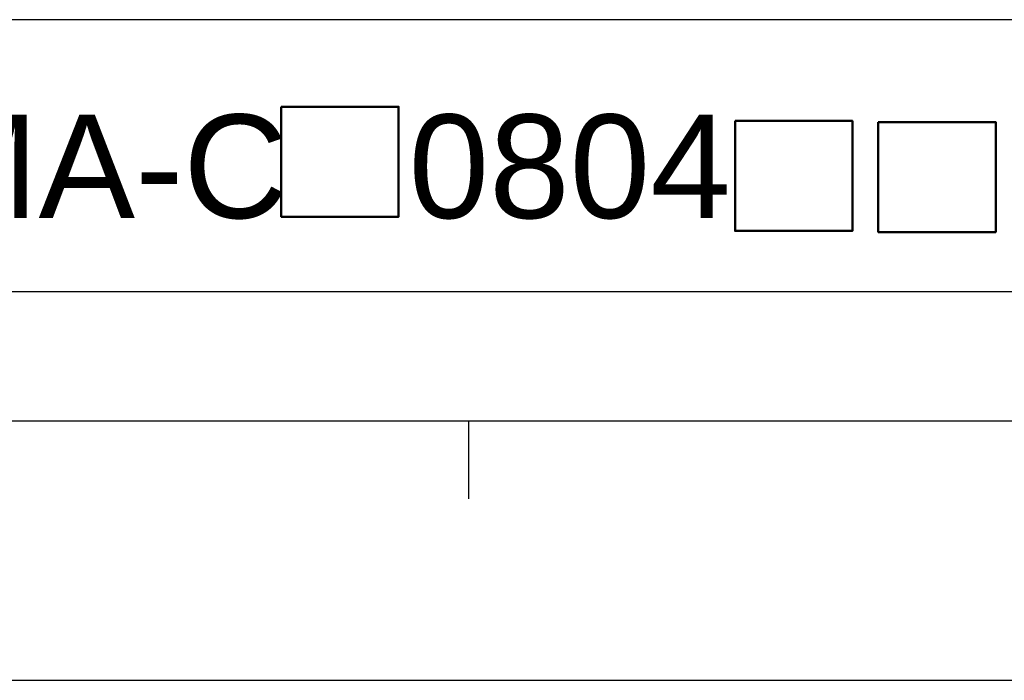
# Model space of a CAD drawing. Header units: millimetres. Extents: x -184 to 446, y -153 to 293.
# Tile 5 of 14: x 255 to 312, y -153 to -115. Entities that reach past the tile are written whole.
import ezdxf

# ---------------------------------------------------------------- set-up
doc = ezdxf.new("R2010")
doc.units = ezdxf.units.MM
doc.header["$LTSCALE"] = 23.1
doc.layers.get('0').update_dxf_attribs({"linetype": 'CONTINUOUS'})
doc.layers.add('DIM', color=6, linetype='CONTINUOUS')
doc.layers.add('DRAWING FRAME', color=1, linetype='CONTINUOUS')
doc.styles.add('ARIAL', font='ARIAL.TTF')

msp = doc.modelspace()

# ---------------------------------------------------------------- linework, layer by layer
at = {"color": 6, "lineweight": 50}
for points in [[(269.8632, -119.5912), (276.658, -119.5912), (276.658, -125.9559), (269.8632, -125.9559)], [(296.1256, -120.4112), (302.9205, -120.4112), (302.9205, -126.7759), (296.1256, -126.7759)], [(304.4149, -120.4803), (311.2097, -120.4803), (311.2097, -126.845), (304.4149, -126.845)]]:
    msp.add_lwpolyline(points, close=True, dxfattribs=at)
at = {"layer": 'DRAWING FRAME', "color": 3}
for p, q in [((430.706, -114.5469), (202.706, -114.5469)), ((418.706, -130.2969), (202.706, -130.2969)), ((288.206, -130.2969), (225.206, -130.2969)), ((430.706, -137.7969), (-169.294, -137.7969)), ((280.706, -137.7969), (280.706, -142.2969))]:
    msp.add_line(p, q, dxfattribs=at)
at = {"layer": 'DRAWING FRAME', "color": 4}
msp.add_line((-184.294, -152.7969), (445.706, -152.7969), dxfattribs=at)

# ---------------------------------------------------------------- texts
at = {"layer": 'DIM', "style": 'ARIAL'}
msp.add_text('ECMA-C   0804   ', height=6, dxfattribs=at).set_placement((237.1915, -126.0382))

doc.saveas('drawing.dxf')
